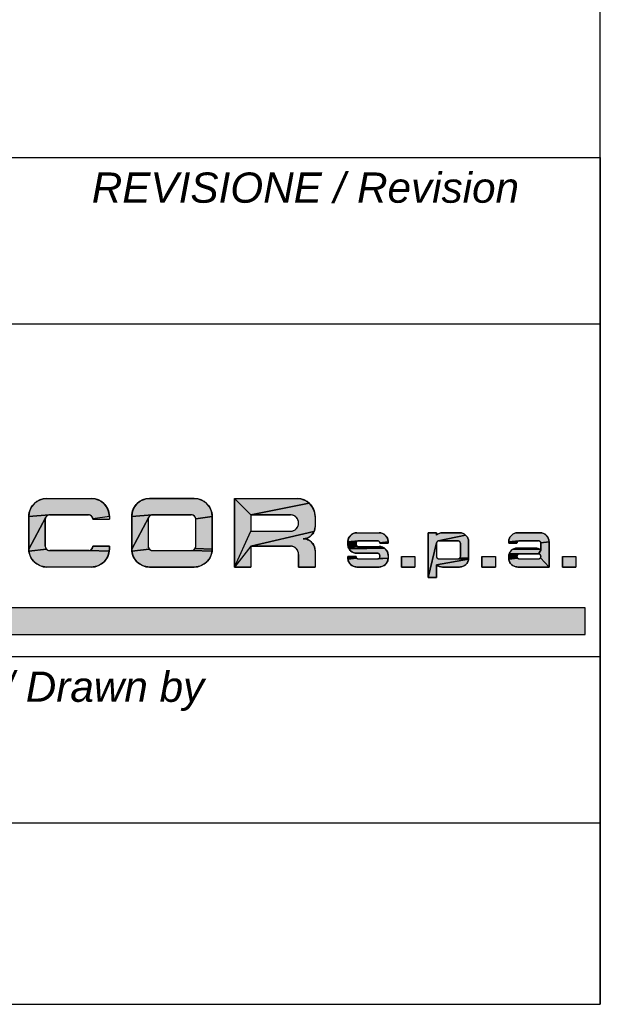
# Model space of a CAD drawing. Extents: x -1747 to 1181, y 8 to 1619.
# Tile 55 of 72: x 1143 to 1181, y 8 to 73. Entities that reach past the tile are written whole.
import ezdxf

# ---------------------------------------------------------------- set-up
doc = ezdxf.new("R2010")
doc.units = 0
doc.header["$LTSCALE"] = 65.395
doc.layers.get('0').update_dxf_attribs({"linetype": 'CONTINUOUS'})
doc.layers.add('7_ALL_NOTE', color=7, linetype='CONTINUOUS')
doc.styles.add('TEXTSTYLE_2', font='ariali.ttf')

# ---------------------------------------------------------------- blocks, each defined once
blk = doc.blocks.new('SICOR_LOGO_BL0', base_point=(1142.225, 40.445))
at = {"linetype": 'CONTINUOUS'}
for points in [[(1144.271, 41.441), (1144.395, 41.447), (1147.352, 41.447), (1147.475, 41.441), (1147.597, 41.421), (1147.717, 41.389), (1147.833, 41.345), (1147.943, 41.289), (1148.047, 41.221), (1148.143, 41.143), (1148.23, 41.056), (1148.308, 40.96), (1148.376, 40.856), (1148.432, 40.745), (1148.476, 40.63), (1148.508, 40.51), (1148.528, 40.388), (1148.534, 40.264), (1147.448, 40.098), (1147.444, 40.129), (1147.436, 40.159), (1147.425, 40.188), (1147.411, 40.215), (1147.394, 40.241), (1147.374, 40.265), (1147.352, 40.287), (1147.328, 40.306), (1147.302, 40.323), (1147.275, 40.337), (1147.246, 40.348), (1147.216, 40.356), (1147.185, 40.361), (1147.154, 40.363), (1144.592, 40.363), (1144.561, 40.361), (1143.212, 40.264), (1143.219, 40.388), (1143.238, 40.51), (1143.27, 40.63), (1143.314, 40.745), (1143.37, 40.856), (1143.438, 40.96), (1143.516, 41.056), (1143.603, 41.143), (1143.7, 41.221), (1143.803, 41.289), (1143.914, 41.345), (1144.029, 41.389), (1144.149, 41.421)], [(1151.072, 41.441), (1151.195, 41.447), (1154.152, 41.447), (1154.276, 41.441), (1154.398, 41.421), (1154.518, 41.389), (1154.633, 41.345), (1154.744, 41.289), (1154.847, 41.221), (1154.944, 41.143), (1155.031, 41.056), (1155.109, 40.96), (1155.176, 40.856), (1155.233, 40.745), (1155.277, 40.63), (1155.309, 40.51), (1155.328, 40.388), (1155.335, 40.264), (1154.249, 40.098), (1154.244, 40.129), (1154.236, 40.159), (1154.225, 40.188), (1154.211, 40.215), (1154.194, 40.241), (1154.175, 40.265), (1154.153, 40.287), (1154.129, 40.306), (1154.103, 40.323), (1154.075, 40.337), (1154.046, 40.348), (1154.017, 40.356), (1153.986, 40.361), (1153.955, 40.363), (1151.393, 40.363), (1151.362, 40.361), (1150.013, 40.264), (1150.019, 40.388), (1150.039, 40.51), (1150.071, 40.63), (1150.115, 40.745), (1150.171, 40.856), (1150.239, 40.96), (1150.316, 41.056), (1150.404, 41.143), (1150.5, 41.221), (1150.604, 41.289), (1150.714, 41.345), (1150.83, 41.389), (1150.949, 41.421)], [(1161.744, 41.143), (1157.897, 40.363), (1156.813, 41.447), (1160.953, 41.447), (1161.076, 41.441), (1161.199, 41.421), (1161.318, 41.389), (1161.434, 41.345), (1161.544, 41.289), (1161.648, 41.221)], [(1157.897, 40.363), (1161.744, 41.143), (1161.832, 41.056), (1161.91, 40.96), (1161.977, 40.856), (1162.033, 40.745), (1162.078, 40.63), (1162.11, 40.51), (1162.129, 40.388), (1162.136, 40.264), (1162.136, 39.574), (1162.131, 39.492), (1162.118, 39.411), (1162.097, 39.331), (1162.067, 39.254), (1157.897, 38.293), (1156.813, 36.913), (1157.897, 39.279), (1160.509, 39.279), (1160.566, 39.282), (1160.622, 39.291), (1160.677, 39.305), (1160.73, 39.326), (1160.78, 39.351), (1160.828, 39.382), (1160.872, 39.418), (1160.912, 39.458), (1160.948, 39.502), (1160.979, 39.55), (1161.005, 39.6), (1161.025, 39.653), (1161.04, 39.708), (1161.048, 39.764), (1161.051, 39.821), (1161.048, 39.878), (1161.04, 39.934), (1161.025, 39.988), (1161.005, 40.041), (1160.979, 40.092), (1160.948, 40.139), (1160.912, 40.184), (1160.872, 40.224), (1160.828, 40.259), (1160.78, 40.29), (1160.73, 40.316), (1160.677, 40.336), (1160.622, 40.351), (1160.566, 40.36), (1160.509, 40.363)], [(1144.372, 40.265), (1144.353, 40.241), (1144.336, 40.215), (1143.212, 38.096), (1143.212, 40.264), (1144.561, 40.361), (1144.53, 40.356), (1144.501, 40.348), (1144.472, 40.337), (1144.444, 40.323), (1144.418, 40.306), (1144.394, 40.287)], [(1144.353, 38.119), (1144.372, 38.095), (1143.219, 37.972), (1143.212, 38.096), (1144.336, 40.215), (1144.322, 40.188), (1144.311, 40.159), (1144.303, 40.129), (1144.298, 40.098), (1144.296, 40.067), (1144.296, 38.293), (1144.298, 38.262), (1144.303, 38.232), (1144.311, 38.202), (1144.322, 38.173), (1144.336, 38.145)], [(1151.173, 40.265), (1151.153, 40.241), (1151.136, 40.215), (1150.013, 38.096), (1150.013, 40.264), (1151.362, 40.361), (1151.331, 40.356), (1151.301, 40.348), (1151.272, 40.337), (1151.245, 40.323), (1151.219, 40.306), (1151.195, 40.287)], [(1151.153, 38.119), (1151.173, 38.095), (1150.019, 37.972), (1150.013, 38.096), (1151.136, 40.215), (1151.122, 40.188), (1151.111, 40.159), (1151.103, 40.129), (1151.098, 40.098), (1151.097, 40.067), (1151.097, 38.293), (1151.098, 38.262), (1151.103, 38.232), (1151.111, 38.202), (1151.122, 38.173), (1151.136, 38.145)], [(1154.249, 40.098), (1155.335, 40.264), (1155.335, 38.096), (1154.211, 38.145), (1154.225, 38.173), (1154.236, 38.202), (1154.244, 38.232), (1154.249, 38.262), (1154.251, 38.293), (1154.251, 40.067)], [(1157.897, 38.293), (1162.067, 39.254), (1162.03, 39.18), (1161.985, 39.111), (1161.933, 39.047), (1161.875, 38.989), (1161.811, 38.937), (1161.741, 38.892), (1161.668, 38.854), (1161.591, 38.825), (1161.347, 38.786), (1161.429, 38.782), (1161.511, 38.769), (1161.591, 38.747), (1161.668, 38.718), (1161.741, 38.68), (1161.811, 38.635), (1161.875, 38.583), (1161.933, 38.525), (1161.985, 38.461), (1162.03, 38.392), (1162.067, 38.318), (1162.097, 38.241), (1162.118, 38.161), (1162.131, 38.08), (1162.136, 37.998), (1162.136, 36.913), (1161.051, 36.913), (1161.051, 37.751), (1161.048, 37.808), (1161.04, 37.864), (1161.025, 37.919), (1161.005, 37.972), (1160.979, 38.022), (1160.948, 38.07), (1160.912, 38.114), (1160.872, 38.154), (1160.828, 38.19), (1160.78, 38.221), (1160.73, 38.246), (1160.677, 38.267), (1160.622, 38.281), (1160.566, 38.29), (1160.509, 38.293)], [(1164.836, 39.177), (1164.898, 39.18), (1166.377, 39.18), (1166.438, 39.177), (1166.5, 39.167), (1166.559, 39.151), (1166.617, 39.129), (1166.672, 39.101), (1166.724, 39.067), (1166.772, 39.028), (1166.816, 38.985), (1166.855, 38.936), (1166.889, 38.885), (1166.917, 38.829), (1166.939, 38.772), (1166.955, 38.712), (1166.965, 38.651), (1166.968, 38.589), (1166.425, 38.506), (1166.423, 38.521), (1166.419, 38.536), (1166.413, 38.55), (1166.406, 38.564), (1166.398, 38.577), (1166.388, 38.589), (1166.377, 38.6), (1166.365, 38.61), (1166.352, 38.618), (1166.338, 38.625), (1166.324, 38.631), (1166.309, 38.635), (1166.294, 38.637), (1166.278, 38.638), (1164.997, 38.638), (1164.981, 38.637), (1164.307, 38.589), (1164.31, 38.651), (1164.32, 38.712), (1164.336, 38.772), (1164.358, 38.829), (1164.386, 38.885), (1164.42, 38.936), (1164.459, 38.985), (1164.503, 39.028), (1164.551, 39.067), (1164.603, 39.101), (1164.658, 39.129), (1164.715, 39.151), (1164.775, 39.167)], [(1170.519, 39.179), (1170.562, 39.18), (1171.696, 39.18), (1171.758, 39.177), (1171.819, 39.167), (1171.879, 39.151), (1171.936, 39.129), (1171.992, 39.101), (1172.043, 39.067), (1172.092, 39.028), (1170.285, 38.635), (1170.27, 38.631), (1170.256, 38.625), (1170.242, 38.618), (1170.229, 38.61), (1170.217, 38.6), (1170.206, 38.589), (1170.196, 38.577), (1170.188, 38.564), (1170.181, 38.55), (1170.175, 38.536), (1170.171, 38.521), (1169.626, 36.223), (1169.626, 39.18), (1170.168, 39.18), (1170.168, 39.03), (1170.201, 39.057), (1170.236, 39.082), (1170.273, 39.105), (1170.312, 39.124), (1170.351, 39.141), (1170.392, 39.155), (1170.434, 39.166), (1170.476, 39.174)], [(1175.478, 39.177), (1175.54, 39.18), (1177.018, 39.18), (1177.08, 39.177), (1177.141, 39.167), (1177.201, 39.151), (1177.259, 39.129), (1177.314, 39.101), (1177.366, 39.067), (1177.414, 39.028), (1177.458, 38.985), (1177.497, 38.936), (1177.53, 38.885), (1177.558, 38.829), (1177.581, 38.772), (1177.597, 38.712), (1177.606, 38.651), (1177.609, 38.589), (1177.067, 38.506), (1177.064, 38.521), (1177.06, 38.536), (1177.055, 38.55), (1177.048, 38.564), (1177.039, 38.577), (1177.029, 38.589), (1177.018, 38.6), (1177.006, 38.61), (1176.993, 38.618), (1176.98, 38.625), (1176.965, 38.631), (1176.95, 38.635), (1176.935, 38.637), (1176.92, 38.638), (1175.638, 38.638), (1175.623, 38.637), (1174.948, 38.589), (1174.952, 38.651), (1174.961, 38.712), (1174.977, 38.772), (1174.999, 38.829), (1175.028, 38.885), (1175.061, 38.936), (1175.1, 38.985), (1175.144, 39.028), (1175.192, 39.067), (1175.244, 39.101), (1175.299, 39.129), (1175.357, 39.151), (1175.417, 39.167)], [(1164.887, 38.589), (1164.877, 38.577), (1164.307, 38.412), (1164.307, 38.589), (1164.981, 38.637), (1164.966, 38.635), (1164.951, 38.631), (1164.937, 38.625), (1164.923, 38.618), (1164.91, 38.61), (1164.898, 38.6)], [(1164.849, 38.421), (1164.85, 38.406), (1164.31, 38.35), (1164.307, 38.412), (1164.877, 38.577), (1164.869, 38.564), (1164.862, 38.55), (1164.856, 38.536), (1164.852, 38.521), (1164.85, 38.506), (1164.849, 38.49)], [(1171.597, 37.455), (1171.613, 37.456), (1172.284, 37.443), (1170.168, 37.064), (1170.168, 36.223), (1169.626, 36.223), (1170.171, 38.521), (1170.169, 38.506), (1170.168, 38.49), (1170.168, 37.603), (1170.169, 37.588), (1170.171, 37.573), (1170.175, 37.558), (1170.181, 37.543), (1170.188, 37.529), (1170.196, 37.516), (1170.206, 37.504), (1170.217, 37.493), (1170.229, 37.484), (1170.242, 37.475), (1170.256, 37.468), (1170.27, 37.463), (1170.285, 37.459), (1170.301, 37.456), (1170.316, 37.455)], [(1170.316, 38.638), (1170.301, 38.637), (1170.285, 38.635), (1172.092, 39.028), (1172.135, 38.985), (1172.174, 38.936), (1172.208, 38.885), (1172.236, 38.829), (1172.258, 38.772), (1172.274, 38.712), (1172.284, 38.651), (1172.287, 38.589), (1172.287, 38.49), (1172.287, 37.505), (1171.725, 37.529), (1171.732, 37.543), (1171.738, 37.558), (1171.742, 37.573), (1171.744, 37.588), (1171.745, 37.603), (1171.745, 38.49), (1171.744, 38.506), (1171.742, 38.521), (1171.738, 38.536), (1171.732, 38.55), (1171.725, 38.564), (1171.717, 38.577), (1171.707, 38.589), (1171.696, 38.6), (1171.684, 38.61), (1171.671, 38.618), (1171.657, 38.625), (1171.643, 38.631), (1171.628, 38.635), (1171.613, 38.637), (1171.597, 38.638)], [(1175.528, 38.589), (1175.519, 38.577), (1174.948, 38.49), (1174.948, 38.589), (1175.623, 38.637), (1175.608, 38.635), (1175.593, 38.631), (1175.578, 38.625), (1175.564, 38.618), (1175.551, 38.61), (1175.539, 38.6)], [(1175.491, 38.506), (1175.49, 38.49), (1174.948, 38.49), (1175.519, 38.577), (1175.51, 38.564), (1175.503, 38.55), (1175.498, 38.536), (1175.494, 38.521)], [(1177.067, 38.506), (1177.609, 38.589), (1177.609, 38.49), (1177.609, 36.913), (1177.048, 37.529), (1177.055, 37.543), (1177.06, 37.558), (1177.064, 37.573), (1177.067, 37.588), (1177.067, 37.628), (1177.067, 37.643), (1177.064, 37.659), (1177.06, 37.674), (1177.055, 37.688), (1177.048, 37.702), (1177.039, 37.715), (1177.029, 37.727), (1177.018, 37.738), (1177.006, 37.748), (1176.993, 37.756), (1176.98, 37.763), (1176.965, 37.769), (1176.95, 37.773), (1176.935, 37.775), (1176.92, 37.776), (1177.067, 38.019), (1177.067, 38.49)], [(1147.154, 37.998), (1147.185, 37.999), (1148.528, 37.972), (1148.508, 37.85), (1148.476, 37.731), (1148.432, 37.615), (1148.376, 37.505), (1148.308, 37.401), (1148.23, 37.305), (1148.143, 37.217), (1148.047, 37.139), (1147.943, 37.072), (1147.833, 37.016), (1147.717, 36.971), (1147.597, 36.939), (1147.475, 36.92), (1147.352, 36.913), (1144.395, 36.913), (1144.271, 36.92), (1144.149, 36.939), (1144.029, 36.971), (1143.914, 37.016), (1143.803, 37.072), (1143.7, 37.139), (1143.603, 37.217), (1143.516, 37.305), (1143.438, 37.401), (1143.37, 37.505), (1143.314, 37.615), (1143.27, 37.731), (1143.238, 37.85), (1143.219, 37.972), (1144.372, 38.095), (1144.394, 38.073), (1144.418, 38.054), (1144.444, 38.037), (1144.472, 38.023), (1144.501, 38.012), (1144.53, 38.004), (1144.561, 37.999), (1144.592, 37.998)], [(1147.448, 38.262), (1147.45, 38.293), (1148.534, 38.293), (1148.534, 38.096), (1148.528, 37.972), (1147.185, 37.999), (1147.216, 38.004), (1147.246, 38.012), (1147.275, 38.023), (1147.302, 38.037), (1147.328, 38.054), (1147.352, 38.073), (1147.374, 38.095), (1147.394, 38.119), (1147.411, 38.145), (1147.425, 38.173), (1147.436, 38.202), (1147.444, 38.232)], [(1153.955, 37.998), (1153.986, 37.999), (1155.328, 37.972), (1155.309, 37.85), (1155.277, 37.731), (1155.233, 37.615), (1155.176, 37.505), (1155.109, 37.401), (1155.031, 37.305), (1154.944, 37.217), (1154.847, 37.139), (1154.744, 37.072), (1154.633, 37.016), (1154.518, 36.971), (1154.398, 36.939), (1154.276, 36.92), (1154.152, 36.913), (1151.195, 36.913), (1151.072, 36.92), (1150.949, 36.939), (1150.83, 36.971), (1150.714, 37.016), (1150.604, 37.072), (1150.5, 37.139), (1150.404, 37.217), (1150.316, 37.305), (1150.239, 37.401), (1150.171, 37.505), (1150.115, 37.615), (1150.071, 37.731), (1150.039, 37.85), (1150.019, 37.972), (1151.173, 38.095), (1151.195, 38.073), (1151.219, 38.054), (1151.245, 38.037), (1151.272, 38.023), (1151.301, 38.012), (1151.331, 38.004), (1151.362, 37.999), (1151.393, 37.998)], [(1154.194, 38.119), (1154.211, 38.145), (1155.335, 38.096), (1155.328, 37.972), (1153.986, 37.999), (1154.017, 38.004), (1154.046, 38.012), (1154.075, 38.023), (1154.103, 38.037), (1154.129, 38.054), (1154.153, 38.073), (1154.175, 38.095)], [(1164.862, 38.361), (1164.869, 38.347), (1164.32, 38.289), (1164.31, 38.35), (1164.85, 38.406), (1164.852, 38.39), (1164.856, 38.376)], [(1164.923, 38.293), (1164.937, 38.286), (1164.336, 38.229), (1164.32, 38.289), (1164.869, 38.347), (1164.877, 38.334), (1164.887, 38.322), (1164.898, 38.311), (1164.91, 38.302)], [(1166.559, 38.244), (1166.617, 38.222), (1164.358, 38.171), (1164.336, 38.229), (1164.937, 38.286), (1164.951, 38.281), (1164.966, 38.277), (1164.981, 38.274), (1164.997, 38.273), (1166.377, 38.273), (1166.438, 38.27), (1166.5, 38.26)], [(1166.672, 38.194), (1166.724, 38.16), (1164.386, 38.116), (1164.358, 38.171), (1166.617, 38.222)], [(1166.772, 38.121), (1166.816, 38.078), (1166.855, 38.03), (1166.889, 37.978), (1166.917, 37.923), (1166.939, 37.865), (1166.955, 37.805), (1166.965, 37.744), (1166.968, 37.682), (1166.968, 37.505), (1166.352, 37.475), (1166.365, 37.484), (1166.377, 37.493), (1166.388, 37.504), (1166.398, 37.516), (1166.406, 37.529), (1166.413, 37.543), (1166.419, 37.558), (1166.423, 37.573), (1166.425, 37.588), (1166.426, 37.603), (1166.426, 37.672), (1166.425, 37.688), (1166.423, 37.703), (1166.419, 37.718), (1166.413, 37.732), (1166.406, 37.746), (1166.398, 37.759), (1166.388, 37.771), (1166.377, 37.782), (1166.365, 37.792), (1166.352, 37.8), (1166.338, 37.807), (1166.324, 37.813), (1166.309, 37.817), (1166.294, 37.819), (1166.278, 37.82), (1164.898, 37.82), (1164.836, 37.823), (1164.775, 37.833), (1164.715, 37.849), (1164.658, 37.871), (1164.603, 37.899), (1164.551, 37.933), (1164.503, 37.972), (1164.459, 38.016), (1164.42, 38.064), (1164.386, 38.116), (1166.724, 38.16)], [(1175.548, 37.731), (1175.535, 37.719), (1174.951, 37.667), (1174.961, 37.725), (1174.976, 37.782), (1175.645, 37.775), (1175.627, 37.772), (1175.61, 37.767), (1175.593, 37.761), (1175.577, 37.753), (1175.562, 37.743)], [(1176.999, 38.072), (1177.034, 38.047), (1177.067, 38.019), (1176.92, 37.776), (1175.663, 37.776), (1174.976, 37.782), (1174.997, 37.837), (1175.024, 37.889), (1175.056, 37.938), (1175.093, 37.984), (1175.134, 38.026), (1175.18, 38.063), (1176.962, 38.095)], [(1176.843, 38.145), (1176.884, 38.131), (1176.924, 38.114), (1176.962, 38.095), (1175.18, 38.063), (1175.229, 38.095), (1175.282, 38.121), (1175.337, 38.142), (1176.802, 38.156)], [(1176.716, 38.168), (1176.759, 38.164), (1176.802, 38.156), (1175.337, 38.142), (1175.393, 38.158), (1175.451, 38.167), (1175.51, 38.17), (1176.673, 38.17)], [(1164.877, 37.516), (1164.887, 37.504), (1164.31, 37.443), (1164.307, 37.505), (1164.307, 37.603), (1164.849, 37.603), (1164.85, 37.588), (1164.852, 37.573), (1164.856, 37.558), (1164.862, 37.543), (1164.869, 37.529)], [(1166.278, 37.455), (1166.294, 37.456), (1166.968, 37.505), (1166.965, 37.443), (1166.955, 37.382), (1166.939, 37.322), (1166.917, 37.264), (1166.889, 37.209), (1166.855, 37.157), (1166.816, 37.109), (1166.772, 37.065), (1166.724, 37.026), (1166.672, 36.993), (1166.617, 36.964), (1166.559, 36.942), (1166.5, 36.926), (1166.438, 36.917), (1166.377, 36.913), (1164.898, 36.913), (1164.836, 36.917), (1164.775, 36.926), (1164.715, 36.942), (1164.658, 36.964), (1164.603, 36.993), (1164.551, 37.026), (1164.503, 37.065), (1164.459, 37.109), (1164.42, 37.157), (1164.386, 37.209), (1164.358, 37.264), (1164.336, 37.322), (1164.32, 37.382), (1164.31, 37.443), (1164.887, 37.504), (1164.898, 37.493), (1164.91, 37.484), (1164.923, 37.475), (1164.937, 37.468), (1164.951, 37.463), (1164.966, 37.459), (1164.981, 37.456), (1164.997, 37.455)], [(1166.352, 37.475), (1166.968, 37.505), (1166.294, 37.456), (1166.309, 37.459), (1166.324, 37.463), (1166.338, 37.468)], [(1170.168, 37.064), (1172.284, 37.443), (1172.274, 37.382), (1172.258, 37.322), (1172.236, 37.264), (1172.208, 37.209), (1172.174, 37.157), (1172.135, 37.109), (1172.092, 37.065), (1172.043, 37.026), (1171.992, 36.993), (1171.936, 36.964), (1171.879, 36.942), (1171.819, 36.926), (1171.758, 36.917), (1171.696, 36.913), (1170.562, 36.913), (1170.519, 36.915), (1170.476, 36.92), (1170.434, 36.927), (1170.392, 36.938), (1170.351, 36.952), (1170.312, 36.969), (1170.273, 36.989), (1170.236, 37.011), (1170.201, 37.036)], [(1171.717, 37.516), (1171.725, 37.529), (1172.287, 37.505), (1172.284, 37.443), (1171.613, 37.456), (1171.628, 37.459), (1171.643, 37.463), (1171.657, 37.468), (1171.671, 37.475), (1171.684, 37.484), (1171.696, 37.493), (1171.707, 37.504)], [(1175.505, 37.673), (1175.499, 37.657), (1174.948, 37.603), (1174.951, 37.667), (1175.535, 37.719), (1175.523, 37.705), (1175.514, 37.69)], [(1175.491, 37.621), (1175.49, 37.603), (1174.948, 37.505), (1174.948, 37.603), (1175.499, 37.657), (1175.494, 37.639)], [(1175.519, 37.516), (1175.528, 37.504), (1174.952, 37.443), (1174.948, 37.505), (1175.49, 37.603), (1175.491, 37.588), (1175.494, 37.573), (1175.498, 37.558), (1175.503, 37.543), (1175.51, 37.529)], [(1176.92, 37.455), (1176.935, 37.456), (1176.95, 37.459), (1176.965, 37.463), (1176.98, 37.468), (1176.993, 37.475), (1177.006, 37.484), (1177.018, 37.493), (1177.029, 37.504), (1177.039, 37.516), (1177.048, 37.529), (1177.609, 36.913), (1175.54, 36.913), (1175.478, 36.917), (1175.417, 36.926), (1175.357, 36.942), (1175.299, 36.964), (1175.244, 36.993), (1175.192, 37.026), (1175.144, 37.065), (1175.1, 37.109), (1175.061, 37.157), (1175.028, 37.209), (1174.999, 37.264), (1174.977, 37.322), (1174.961, 37.382), (1174.952, 37.443), (1175.528, 37.504), (1175.539, 37.493), (1175.551, 37.484), (1175.564, 37.475), (1175.578, 37.468), (1175.593, 37.463), (1175.608, 37.459), (1175.623, 37.456), (1175.638, 37.455)]]:
    blk.add_hatch(color=1, dxfattribs=at).paths.add_polyline_path(points)
at = {"color": 1, "linetype": 'CONTINUOUS'}
for p, q in [((1144.395, 41.447), (1147.352, 41.447)), ((1154.152, 41.447), (1151.195, 41.447)), ((1156.813, 41.447), (1156.813, 36.913)), ((1156.813, 41.447), (1160.953, 41.447)), ((1156.813, 36.913), (1156.813, 41.447)), ((1156.813, 41.447), (1160.953, 41.447)), ((1143.212, 40.264), (1143.212, 38.096)), ((1144.296, 38.293), (1144.296, 40.067)), ((1144.592, 40.363), (1147.154, 40.363)), ((1147.45, 40.067), (1148.536, 40.067)), ((1148.534, 40.264), (1148.536, 40.067)), ((1150.013, 40.264), (1150.013, 38.096)), ((1150.013, 40.264), (1150.013, 38.096)), ((1151.097, 40.067), (1151.097, 38.293)), ((1151.097, 40.067), (1151.097, 38.293)), ((1151.393, 40.363), (1153.955, 40.363)), ((1154.251, 38.293), (1154.251, 40.067)), ((1154.251, 38.293), (1154.251, 40.067)), ((1155.335, 38.096), (1155.335, 40.264)), ((1155.335, 38.096), (1155.335, 40.264)), ((1156.813, 40.264), (1156.813, 39.18)), ((1156.813, 40.264), (1156.813, 39.18)), ((1157.897, 40.363), (1160.509, 40.363)), ((1157.897, 40.363), (1157.897, 39.279)), ((1160.509, 40.363), (1157.897, 40.363)), ((1157.897, 40.363), (1157.897, 39.279)), ((1157.897, 40.067), (1157.897, 40.018)), ((1162.136, 40.264), (1162.136, 39.574)), ((1162.136, 40.264), (1162.136, 40.067)), ((1162.136, 40.264), (1162.136, 39.574)), ((1157.897, 39.279), (1160.509, 39.279)), ((1157.897, 39.279), (1160.509, 39.279)), ((1164.898, 39.18), (1166.377, 39.18)), ((1164.898, 39.18), (1166.377, 39.18)), ((1170.168, 39.18), (1169.626, 39.18)), ((1169.626, 39.18), (1169.626, 36.223)), ((1169.626, 39.18), (1169.626, 36.223)), ((1170.168, 39.18), (1169.626, 39.18)), ((1170.168, 39.18), (1170.168, 39.03)), ((1170.168, 39.03), (1170.168, 39.18)), ((1170.562, 39.18), (1171.696, 39.18)), ((1171.696, 39.18), (1170.562, 39.18)), ((1175.54, 39.18), (1177.018, 39.18)), ((1177.018, 39.18), (1175.54, 39.18)), ((1164.307, 38.589), (1164.307, 38.412)), ((1164.307, 38.412), (1164.307, 38.589)), ((1164.849, 38.49), (1164.849, 38.421)), ((1164.849, 38.49), (1164.849, 38.421)), ((1164.997, 38.638), (1166.278, 38.638)), ((1166.278, 38.638), (1164.997, 38.638)), ((1166.426, 38.49), (1166.968, 38.49)), ((1166.968, 38.49), (1166.426, 38.49)), ((1166.968, 38.589), (1166.968, 38.49)), ((1166.968, 38.589), (1166.968, 38.49)), ((1169.626, 38.589), (1169.626, 38.367)), ((1170.168, 38.49), (1170.168, 37.603)), ((1170.168, 38.49), (1170.168, 38.466)), ((1170.168, 38.49), (1170.168, 37.603)), ((1170.316, 38.638), (1171.597, 38.638)), ((1171.597, 38.638), (1170.316, 38.638)), ((1171.745, 38.49), (1171.745, 37.628)), ((1171.745, 37.628), (1171.745, 38.49)), ((1172.287, 38.589), (1172.287, 38.49)), ((1172.287, 38.49), (1172.287, 38.589)), ((1172.287, 38.49), (1172.287, 37.505)), ((1172.287, 37.505), (1172.287, 38.49)), ((1174.948, 38.589), (1174.948, 38.49)), ((1174.948, 38.589), (1174.948, 38.49)), ((1175.49, 38.49), (1174.948, 38.49)), ((1174.948, 38.49), (1175.49, 38.49)), ((1175.638, 38.638), (1176.92, 38.638)), ((1175.638, 38.638), (1176.92, 38.638)), ((1177.067, 38.49), (1177.067, 38.019)), ((1177.067, 38.49), (1177.067, 38.019)), ((1177.609, 38.589), (1177.609, 38.49)), ((1177.609, 38.49), (1177.609, 38.589)), ((1177.609, 38.49), (1177.609, 36.913)), ((1177.609, 36.913), (1177.609, 38.49)), ((1147.154, 37.998), (1144.592, 37.998)), ((1148.534, 38.293), (1147.45, 38.293)), ((1148.534, 38.096), (1148.534, 38.293)), ((1151.393, 37.998), (1153.955, 37.998)), ((1151.393, 37.998), (1153.955, 37.998)), ((1157.897, 38.293), (1157.897, 36.913)), ((1157.897, 38.293), (1160.509, 38.293)), ((1160.509, 38.293), (1157.897, 38.293)), ((1157.897, 38.293), (1157.897, 36.913)), ((1162.136, 37.998), (1162.136, 36.913)), ((1162.136, 37.998), (1162.136, 36.913)), ((1164.898, 37.82), (1166.278, 37.82)), ((1166.278, 37.82), (1164.898, 37.82)), ((1164.997, 38.273), (1166.377, 38.273)), ((1164.997, 38.273), (1166.377, 38.273)), ((1175.51, 38.17), (1176.673, 38.17)), ((1176.673, 38.17), (1175.51, 38.17)), ((1175.663, 37.776), (1176.92, 37.776)), ((1176.92, 37.776), (1175.663, 37.776)), ((1161.051, 37.751), (1161.051, 36.913)), ((1161.051, 36.913), (1161.051, 37.751)), ((1164.849, 37.603), (1164.307, 37.603)), ((1164.307, 37.505), (1164.307, 37.603)), ((1164.307, 37.505), (1164.307, 37.603)), ((1164.307, 37.603), (1164.849, 37.603)), ((1164.997, 37.455), (1166.278, 37.455)), ((1164.997, 37.455), (1166.278, 37.455)), ((1166.426, 37.672), (1166.426, 37.603)), ((1166.426, 37.603), (1166.426, 37.672)), ((1166.968, 37.682), (1166.968, 37.505)), ((1166.968, 37.682), (1166.968, 37.505)), ((1167.852, 37.603), (1168.739, 37.603)), ((1167.852, 37.603), (1167.852, 36.913)), ((1167.852, 36.913), (1167.852, 37.603)), ((1167.852, 37.603), (1168.739, 37.603)), ((1168.739, 37.603), (1168.739, 36.913)), ((1168.739, 37.603), (1168.739, 36.913)), ((1169.626, 37.603), (1169.626, 37.505)), ((1170.316, 37.455), (1171.597, 37.455)), ((1170.316, 37.455), (1171.597, 37.455)), ((1171.745, 37.628), (1171.745, 37.603)), ((1171.745, 37.603), (1171.745, 37.628)), ((1173.174, 37.603), (1174.061, 37.603)), ((1173.174, 37.603), (1173.174, 36.913)), ((1173.174, 36.913), (1173.174, 37.603)), ((1173.174, 37.603), (1174.061, 37.603)), ((1174.061, 37.603), (1174.061, 36.913)), ((1174.061, 37.603), (1174.061, 36.913)), ((1174.948, 37.603), (1174.948, 37.608)), ((1174.948, 37.608), (1174.948, 37.603)), ((1174.948, 37.603), (1174.948, 37.505)), ((1174.948, 37.603), (1174.948, 37.505)), ((1175.638, 37.455), (1176.92, 37.455)), ((1175.638, 37.455), (1176.92, 37.455)), ((1177.067, 37.628), (1177.067, 37.603)), ((1177.067, 37.603), (1177.067, 37.628)), ((1177.609, 37.726), (1177.609, 37.505)), ((1178.497, 37.603), (1179.384, 37.603)), ((1178.497, 37.603), (1178.497, 36.913)), ((1178.497, 36.913), (1178.497, 37.603)), ((1178.497, 37.603), (1179.384, 37.603)), ((1179.384, 37.603), (1179.384, 36.913)), ((1179.384, 37.603), (1179.384, 36.913)), ((1147.352, 36.913), (1144.395, 36.913)), ((1151.195, 36.913), (1154.152, 36.913)), ((1151.195, 36.913), (1154.152, 36.913)), ((1156.813, 36.913), (1157.897, 36.913)), ((1157.897, 36.913), (1156.813, 36.913)), ((1161.051, 36.913), (1162.136, 36.913)), ((1162.136, 36.913), (1161.051, 36.913)), ((1164.898, 36.913), (1166.377, 36.913)), ((1166.377, 36.913), (1164.898, 36.913)), ((1167.852, 36.913), (1168.739, 36.913)), ((1168.739, 36.913), (1167.852, 36.913)), ((1170.168, 37.064), (1170.168, 36.223)), ((1170.168, 36.223), (1170.168, 37.064)), ((1170.562, 36.913), (1171.696, 36.913)), ((1170.562, 36.913), (1171.696, 36.913)), ((1173.174, 36.913), (1174.061, 36.913)), ((1174.061, 36.913), (1173.174, 36.913)), ((1175.54, 36.913), (1177.609, 36.913)), ((1175.54, 36.913), (1177.609, 36.913)), ((1178.497, 36.913), (1179.384, 36.913)), ((1179.384, 36.913), (1178.497, 36.913)), ((1170.168, 36.223), (1169.626, 36.223)), ((1169.626, 36.223), (1170.168, 36.223)), ((1180.003, 34.226), (1126.364, 34.226)), ((1180.003, 34.226), (1126.364, 34.226)), ((1180.003, 34.226), (1126.364, 34.226)), ((1180.003, 32.448), (1180.003, 34.226)), ((1180.003, 32.448), (1180.003, 34.226)), ((1180.003, 32.448), (1180.003, 34.226)), ((1109.78, 32.448), (1180.003, 32.448)), ((1109.78, 32.448), (1180.003, 32.448)), ((1109.78, 32.448), (1180.003, 32.448))]:
    blk.add_line(p, q, dxfattribs=at)
for points in [[(1144.271, 41.441), (1144.395, 41.447), (1147.352, 41.447), (1147.475, 41.441), (1147.597, 41.421), (1147.717, 41.389), (1147.833, 41.345), (1147.943, 41.289), (1148.047, 41.221), (1148.143, 41.143), (1148.23, 41.056), (1148.308, 40.96), (1148.376, 40.856), (1148.432, 40.745), (1148.476, 40.63), (1148.508, 40.51), (1148.528, 40.388), (1148.534, 40.264), (1147.448, 40.098), (1147.444, 40.129), (1147.436, 40.159), (1147.425, 40.188), (1147.411, 40.215), (1147.394, 40.241), (1147.374, 40.265), (1147.352, 40.287), (1147.328, 40.306), (1147.302, 40.323), (1147.275, 40.337), (1147.246, 40.348), (1147.216, 40.356), (1147.185, 40.361), (1147.154, 40.363), (1144.592, 40.363), (1144.561, 40.361), (1143.212, 40.264), (1143.219, 40.388), (1143.238, 40.51), (1143.27, 40.63), (1143.314, 40.745), (1143.37, 40.856), (1143.438, 40.96), (1143.516, 41.056), (1143.603, 41.143), (1143.7, 41.221), (1143.803, 41.289), (1143.914, 41.345), (1144.029, 41.389), (1144.149, 41.421), (1144.271, 41.441)], [(1151.072, 41.441), (1151.195, 41.447), (1154.152, 41.447), (1154.276, 41.441), (1154.398, 41.421), (1154.518, 41.389), (1154.633, 41.345), (1154.744, 41.289), (1154.847, 41.221), (1154.944, 41.143), (1155.031, 41.056), (1155.109, 40.96), (1155.176, 40.856), (1155.233, 40.745), (1155.277, 40.63), (1155.309, 40.51), (1155.328, 40.388), (1155.335, 40.264), (1154.249, 40.098), (1154.244, 40.129), (1154.236, 40.159), (1154.225, 40.188), (1154.211, 40.215), (1154.194, 40.241), (1154.175, 40.265), (1154.153, 40.287), (1154.129, 40.306), (1154.103, 40.323), (1154.075, 40.337), (1154.046, 40.348), (1154.017, 40.356), (1153.986, 40.361), (1153.955, 40.363), (1151.393, 40.363), (1151.362, 40.361), (1150.013, 40.264), (1150.019, 40.388), (1150.039, 40.51), (1150.071, 40.63), (1150.115, 40.745), (1150.171, 40.856), (1150.239, 40.96), (1150.316, 41.056), (1150.404, 41.143), (1150.5, 41.221), (1150.604, 41.289), (1150.714, 41.345), (1150.83, 41.389), (1150.949, 41.421), (1151.072, 41.441)], [(1161.744, 41.143), (1157.897, 40.363), (1156.813, 41.447), (1160.953, 41.447), (1161.076, 41.441), (1161.199, 41.421), (1161.318, 41.389), (1161.434, 41.345), (1161.544, 41.289), (1161.648, 41.221), (1161.744, 41.143)], [(1157.897, 40.363), (1161.744, 41.143), (1161.832, 41.056), (1161.91, 40.96), (1161.977, 40.856), (1162.033, 40.745), (1162.078, 40.63), (1162.11, 40.51), (1162.129, 40.388), (1162.136, 40.264), (1162.136, 39.574), (1162.131, 39.492), (1162.118, 39.411), (1162.097, 39.331), (1162.067, 39.254), (1157.897, 38.293), (1156.813, 36.913), (1157.897, 39.279), (1160.509, 39.279), (1160.566, 39.282), (1160.622, 39.291), (1160.677, 39.305), (1160.73, 39.326), (1160.78, 39.351), (1160.828, 39.382), (1160.872, 39.418), (1160.912, 39.458), (1160.948, 39.502), (1160.979, 39.55), (1161.005, 39.6), (1161.025, 39.653), (1161.04, 39.708), (1161.048, 39.764), (1161.051, 39.821), (1161.048, 39.878), (1161.04, 39.934), (1161.025, 39.988), (1161.005, 40.041), (1160.979, 40.092), (1160.948, 40.139), (1160.912, 40.184), (1160.872, 40.224), (1160.828, 40.259), (1160.78, 40.29), (1160.73, 40.316), (1160.677, 40.336), (1160.622, 40.351), (1160.566, 40.36), (1160.509, 40.363), (1157.897, 40.363)], [(1144.372, 40.265), (1144.353, 40.241), (1144.336, 40.215), (1143.212, 38.096), (1143.212, 40.264), (1144.561, 40.361), (1144.53, 40.356), (1144.501, 40.348), (1144.472, 40.337), (1144.444, 40.323), (1144.418, 40.306), (1144.394, 40.287), (1144.372, 40.265)], [(1144.353, 38.119), (1144.372, 38.095), (1143.219, 37.972), (1143.212, 38.096), (1144.336, 40.215), (1144.322, 40.188), (1144.311, 40.159), (1144.303, 40.129), (1144.298, 40.098), (1144.296, 40.067), (1144.296, 38.293), (1144.298, 38.262), (1144.303, 38.232), (1144.311, 38.202), (1144.322, 38.173), (1144.336, 38.145), (1144.353, 38.119)], [(1151.173, 40.265), (1151.153, 40.241), (1151.136, 40.215), (1150.013, 38.096), (1150.013, 40.264), (1151.362, 40.361), (1151.331, 40.356), (1151.301, 40.348), (1151.272, 40.337), (1151.245, 40.323), (1151.219, 40.306), (1151.195, 40.287), (1151.173, 40.265)], [(1151.153, 38.119), (1151.173, 38.095), (1150.019, 37.972), (1150.013, 38.096), (1151.136, 40.215), (1151.122, 40.188), (1151.111, 40.159), (1151.103, 40.129), (1151.098, 40.098), (1151.097, 40.067), (1151.097, 38.293), (1151.098, 38.262), (1151.103, 38.232), (1151.111, 38.202), (1151.122, 38.173), (1151.136, 38.145), (1151.153, 38.119)], [(1154.249, 40.098), (1155.335, 40.264), (1155.335, 38.096), (1154.211, 38.145), (1154.225, 38.173), (1154.236, 38.202), (1154.244, 38.232), (1154.249, 38.262), (1154.251, 38.293), (1154.251, 40.067), (1154.249, 40.098)], [(1157.897, 38.293), (1162.067, 39.254), (1162.03, 39.18), (1161.985, 39.111), (1161.933, 39.047), (1161.875, 38.989), (1161.811, 38.937), (1161.741, 38.892), (1161.668, 38.854), (1161.591, 38.825), (1161.347, 38.786), (1161.429, 38.782), (1161.511, 38.769), (1161.591, 38.747), (1161.668, 38.718), (1161.741, 38.68), (1161.811, 38.635), (1161.875, 38.583), (1161.933, 38.525), (1161.985, 38.461), (1162.03, 38.392), (1162.067, 38.318), (1162.097, 38.241), (1162.118, 38.161), (1162.131, 38.08), (1162.136, 37.998), (1162.136, 36.913), (1161.051, 36.913), (1161.051, 37.751), (1161.048, 37.808), (1161.04, 37.864), (1161.025, 37.919), (1161.005, 37.972), (1160.979, 38.022), (1160.948, 38.07), (1160.912, 38.114), (1160.872, 38.154), (1160.828, 38.19), (1160.78, 38.221), (1160.73, 38.246), (1160.677, 38.267), (1160.622, 38.281), (1160.566, 38.29), (1160.509, 38.293), (1157.897, 38.293)], [(1164.836, 39.177), (1164.898, 39.18), (1166.377, 39.18), (1166.438, 39.177), (1166.5, 39.167), (1166.559, 39.151), (1166.617, 39.129), (1166.672, 39.101), (1166.724, 39.067), (1166.772, 39.028), (1166.816, 38.985), (1166.855, 38.936), (1166.889, 38.885), (1166.917, 38.829), (1166.939, 38.772), (1166.955, 38.712), (1166.965, 38.651), (1166.968, 38.589), (1166.425, 38.506), (1166.423, 38.521), (1166.419, 38.536), (1166.413, 38.55), (1166.406, 38.564), (1166.398, 38.577), (1166.388, 38.589), (1166.377, 38.6), (1166.365, 38.61), (1166.352, 38.618), (1166.338, 38.625), (1166.324, 38.631), (1166.309, 38.635), (1166.294, 38.637), (1166.278, 38.638), (1164.997, 38.638), (1164.981, 38.637), (1164.307, 38.589), (1164.31, 38.651), (1164.32, 38.712), (1164.336, 38.772), (1164.358, 38.829), (1164.386, 38.885), (1164.42, 38.936), (1164.459, 38.985), (1164.503, 39.028), (1164.551, 39.067), (1164.603, 39.101), (1164.658, 39.129), (1164.715, 39.151), (1164.775, 39.167), (1164.836, 39.177)], [(1170.519, 39.179), (1170.562, 39.18), (1171.696, 39.18), (1171.758, 39.177), (1171.819, 39.167), (1171.879, 39.151), (1171.936, 39.129), (1171.992, 39.101), (1172.043, 39.067), (1172.092, 39.028), (1170.285, 38.635), (1170.27, 38.631), (1170.256, 38.625), (1170.242, 38.618), (1170.229, 38.61), (1170.217, 38.6), (1170.206, 38.589), (1170.196, 38.577), (1170.188, 38.564), (1170.181, 38.55), (1170.175, 38.536), (1170.171, 38.521), (1169.626, 36.223), (1169.626, 39.18), (1170.168, 39.18), (1170.168, 39.03), (1170.201, 39.057), (1170.236, 39.082), (1170.273, 39.105), (1170.312, 39.124), (1170.351, 39.141), (1170.392, 39.155), (1170.434, 39.166), (1170.476, 39.174), (1170.519, 39.179)], [(1175.478, 39.177), (1175.54, 39.18), (1177.018, 39.18), (1177.08, 39.177), (1177.141, 39.167), (1177.201, 39.151), (1177.259, 39.129), (1177.314, 39.101), (1177.366, 39.067), (1177.414, 39.028), (1177.458, 38.985), (1177.497, 38.936), (1177.53, 38.885), (1177.558, 38.829), (1177.581, 38.772), (1177.597, 38.712), (1177.606, 38.651), (1177.609, 38.589), (1177.067, 38.506), (1177.064, 38.521), (1177.06, 38.536), (1177.055, 38.55), (1177.048, 38.564), (1177.039, 38.577), (1177.029, 38.589), (1177.018, 38.6), (1177.006, 38.61), (1176.993, 38.618), (1176.98, 38.625), (1176.965, 38.631), (1176.95, 38.635), (1176.935, 38.637), (1176.92, 38.638), (1175.638, 38.638), (1175.623, 38.637), (1174.948, 38.589), (1174.952, 38.651), (1174.961, 38.712), (1174.977, 38.772), (1174.999, 38.829), (1175.028, 38.885), (1175.061, 38.936), (1175.1, 38.985), (1175.144, 39.028), (1175.192, 39.067), (1175.244, 39.101), (1175.299, 39.129), (1175.357, 39.151), (1175.417, 39.167), (1175.478, 39.177)], [(1164.887, 38.589), (1164.877, 38.577), (1164.307, 38.412), (1164.307, 38.589), (1164.981, 38.637), (1164.966, 38.635), (1164.951, 38.631), (1164.937, 38.625), (1164.923, 38.618), (1164.91, 38.61), (1164.898, 38.6), (1164.887, 38.589)], [(1164.849, 38.421), (1164.85, 38.406), (1164.31, 38.35), (1164.307, 38.412), (1164.877, 38.577), (1164.869, 38.564), (1164.862, 38.55), (1164.856, 38.536), (1164.852, 38.521), (1164.85, 38.506), (1164.849, 38.49), (1164.849, 38.421)], [(1171.597, 37.455), (1171.613, 37.456), (1172.284, 37.443), (1170.168, 37.064), (1170.168, 36.223), (1169.626, 36.223), (1170.171, 38.521), (1170.169, 38.506), (1170.168, 38.49), (1170.168, 37.603), (1170.169, 37.588), (1170.171, 37.573), (1170.175, 37.558), (1170.181, 37.543), (1170.188, 37.529), (1170.196, 37.516), (1170.206, 37.504), (1170.217, 37.493), (1170.229, 37.484), (1170.242, 37.475), (1170.256, 37.468), (1170.27, 37.463), (1170.285, 37.459), (1170.301, 37.456), (1170.316, 37.455), (1171.597, 37.455)], [(1170.316, 38.638), (1170.301, 38.637), (1170.285, 38.635), (1172.092, 39.028), (1172.135, 38.985), (1172.174, 38.936), (1172.208, 38.885), (1172.236, 38.829), (1172.258, 38.772), (1172.274, 38.712), (1172.284, 38.651), (1172.287, 38.589), (1172.287, 38.49), (1172.287, 37.505), (1171.725, 37.529), (1171.732, 37.543), (1171.738, 37.558), (1171.742, 37.573), (1171.744, 37.588), (1171.745, 37.603), (1171.745, 38.49), (1171.744, 38.506), (1171.742, 38.521), (1171.738, 38.536), (1171.732, 38.55), (1171.725, 38.564), (1171.717, 38.577), (1171.707, 38.589), (1171.696, 38.6), (1171.684, 38.61), (1171.671, 38.618), (1171.657, 38.625), (1171.643, 38.631), (1171.628, 38.635), (1171.613, 38.637), (1171.597, 38.638), (1170.316, 38.638)], [(1175.528, 38.589), (1175.519, 38.577), (1174.948, 38.49), (1174.948, 38.589), (1175.623, 38.637), (1175.608, 38.635), (1175.593, 38.631), (1175.578, 38.625), (1175.564, 38.618), (1175.551, 38.61), (1175.539, 38.6), (1175.528, 38.589)], [(1175.491, 38.506), (1175.49, 38.49), (1174.948, 38.49), (1175.519, 38.577), (1175.51, 38.564), (1175.503, 38.55), (1175.498, 38.536), (1175.494, 38.521), (1175.491, 38.506)], [(1177.067, 38.506), (1177.609, 38.589), (1177.609, 38.49), (1177.609, 36.913), (1177.048, 37.529), (1177.055, 37.543), (1177.06, 37.558), (1177.064, 37.573), (1177.067, 37.588), (1177.067, 37.628), (1177.067, 37.643), (1177.064, 37.659), (1177.06, 37.674), (1177.055, 37.688), (1177.048, 37.702), (1177.039, 37.715), (1177.029, 37.727), (1177.018, 37.738), (1177.006, 37.748), (1176.993, 37.756), (1176.98, 37.763), (1176.965, 37.769), (1176.95, 37.773), (1176.935, 37.775), (1176.92, 37.776), (1177.067, 38.019), (1177.067, 38.49), (1177.067, 38.506)], [(1147.154, 37.998), (1147.185, 37.999), (1148.528, 37.972), (1148.508, 37.85), (1148.476, 37.731), (1148.432, 37.615), (1148.376, 37.505), (1148.308, 37.401), (1148.23, 37.305), (1148.143, 37.217), (1148.047, 37.139), (1147.943, 37.072), (1147.833, 37.016), (1147.717, 36.971), (1147.597, 36.939), (1147.475, 36.92), (1147.352, 36.913), (1144.395, 36.913), (1144.271, 36.92), (1144.149, 36.939), (1144.029, 36.971), (1143.914, 37.016), (1143.803, 37.072), (1143.7, 37.139), (1143.603, 37.217), (1143.516, 37.305), (1143.438, 37.401), (1143.37, 37.505), (1143.314, 37.615), (1143.27, 37.731), (1143.238, 37.85), (1143.219, 37.972), (1144.372, 38.095), (1144.394, 38.073), (1144.418, 38.054), (1144.444, 38.037), (1144.472, 38.023), (1144.501, 38.012), (1144.53, 38.004), (1144.561, 37.999), (1144.592, 37.998), (1147.154, 37.998)], [(1147.448, 38.262), (1147.45, 38.293), (1148.534, 38.293), (1148.534, 38.096), (1148.528, 37.972), (1147.185, 37.999), (1147.216, 38.004), (1147.246, 38.012), (1147.275, 38.023), (1147.302, 38.037), (1147.328, 38.054), (1147.352, 38.073), (1147.374, 38.095), (1147.394, 38.119), (1147.411, 38.145), (1147.425, 38.173), (1147.436, 38.202), (1147.444, 38.232), (1147.448, 38.262)], [(1153.955, 37.998), (1153.986, 37.999), (1155.328, 37.972), (1155.309, 37.85), (1155.277, 37.731), (1155.233, 37.615), (1155.176, 37.505), (1155.109, 37.401), (1155.031, 37.305), (1154.944, 37.217), (1154.847, 37.139), (1154.744, 37.072), (1154.633, 37.016), (1154.518, 36.971), (1154.398, 36.939), (1154.276, 36.92), (1154.152, 36.913), (1151.195, 36.913), (1151.072, 36.92), (1150.949, 36.939), (1150.83, 36.971), (1150.714, 37.016), (1150.604, 37.072), (1150.5, 37.139), (1150.404, 37.217), (1150.316, 37.305), (1150.239, 37.401), (1150.171, 37.505), (1150.115, 37.615), (1150.071, 37.731), (1150.039, 37.85), (1150.019, 37.972), (1151.173, 38.095), (1151.195, 38.073), (1151.219, 38.054), (1151.245, 38.037), (1151.272, 38.023), (1151.301, 38.012), (1151.331, 38.004), (1151.362, 37.999), (1151.393, 37.998), (1153.955, 37.998)], [(1154.194, 38.119), (1154.211, 38.145), (1155.335, 38.096), (1155.328, 37.972), (1153.986, 37.999), (1154.017, 38.004), (1154.046, 38.012), (1154.075, 38.023), (1154.103, 38.037), (1154.129, 38.054), (1154.153, 38.073), (1154.175, 38.095), (1154.194, 38.119)], [(1164.862, 38.361), (1164.869, 38.347), (1164.32, 38.289), (1164.31, 38.35), (1164.85, 38.406), (1164.852, 38.39), (1164.856, 38.376), (1164.862, 38.361)], [(1164.923, 38.293), (1164.937, 38.286), (1164.336, 38.229), (1164.32, 38.289), (1164.869, 38.347), (1164.877, 38.334), (1164.887, 38.322), (1164.898, 38.311), (1164.91, 38.302), (1164.923, 38.293)], [(1166.559, 38.244), (1166.617, 38.222), (1164.358, 38.171), (1164.336, 38.229), (1164.937, 38.286), (1164.951, 38.281), (1164.966, 38.277), (1164.981, 38.274), (1164.997, 38.273), (1166.377, 38.273), (1166.438, 38.27), (1166.5, 38.26), (1166.559, 38.244)], [(1166.672, 38.194), (1166.724, 38.16), (1164.386, 38.116), (1164.358, 38.171), (1166.617, 38.222), (1166.672, 38.194)], [(1166.772, 38.121), (1166.816, 38.078), (1166.855, 38.03), (1166.889, 37.978), (1166.917, 37.923), (1166.939, 37.865), (1166.955, 37.805), (1166.965, 37.744), (1166.968, 37.682), (1166.968, 37.505), (1166.352, 37.475), (1166.365, 37.484), (1166.377, 37.493), (1166.388, 37.504), (1166.398, 37.516), (1166.406, 37.529), (1166.413, 37.543), (1166.419, 37.558), (1166.423, 37.573), (1166.425, 37.588), (1166.426, 37.603), (1166.426, 37.672), (1166.425, 37.688), (1166.423, 37.703), (1166.419, 37.718), (1166.413, 37.732), (1166.406, 37.746), (1166.398, 37.759), (1166.388, 37.771), (1166.377, 37.782), (1166.365, 37.792), (1166.352, 37.8), (1166.338, 37.807), (1166.324, 37.813), (1166.309, 37.817), (1166.294, 37.819), (1166.278, 37.82), (1164.898, 37.82), (1164.836, 37.823), (1164.775, 37.833), (1164.715, 37.849), (1164.658, 37.871), (1164.603, 37.899), (1164.551, 37.933), (1164.503, 37.972), (1164.459, 38.016), (1164.42, 38.064), (1164.386, 38.116), (1166.724, 38.16), (1166.772, 38.121)], [(1175.548, 37.731), (1175.535, 37.719), (1174.951, 37.667), (1174.961, 37.725), (1174.976, 37.782), (1175.645, 37.775), (1175.627, 37.772), (1175.61, 37.767), (1175.593, 37.761), (1175.577, 37.753), (1175.562, 37.743), (1175.548, 37.731)], [(1176.999, 38.072), (1177.034, 38.047), (1177.067, 38.019), (1176.92, 37.776), (1175.663, 37.776), (1174.976, 37.782), (1174.997, 37.837), (1175.024, 37.889), (1175.056, 37.938), (1175.093, 37.984), (1175.134, 38.026), (1175.18, 38.063), (1176.962, 38.095), (1176.999, 38.072)], [(1176.843, 38.145), (1176.884, 38.131), (1176.924, 38.114), (1176.962, 38.095), (1175.18, 38.063), (1175.229, 38.095), (1175.282, 38.121), (1175.337, 38.142), (1176.802, 38.156), (1176.843, 38.145)], [(1176.716, 38.168), (1176.759, 38.164), (1176.802, 38.156), (1175.337, 38.142), (1175.393, 38.158), (1175.451, 38.167), (1175.51, 38.17), (1176.673, 38.17), (1176.716, 38.168)], [(1164.877, 37.516), (1164.887, 37.504), (1164.31, 37.443), (1164.307, 37.505), (1164.307, 37.603), (1164.849, 37.603), (1164.85, 37.588), (1164.852, 37.573), (1164.856, 37.558), (1164.862, 37.543), (1164.869, 37.529), (1164.877, 37.516)], [(1166.278, 37.455), (1166.294, 37.456), (1166.968, 37.505), (1166.965, 37.443), (1166.955, 37.382), (1166.939, 37.322), (1166.917, 37.264), (1166.889, 37.209), (1166.855, 37.157), (1166.816, 37.109), (1166.772, 37.065), (1166.724, 37.026), (1166.672, 36.993), (1166.617, 36.964), (1166.559, 36.942), (1166.5, 36.926), (1166.438, 36.917), (1166.377, 36.913), (1164.898, 36.913), (1164.836, 36.917), (1164.775, 36.926), (1164.715, 36.942), (1164.658, 36.964), (1164.603, 36.993), (1164.551, 37.026), (1164.503, 37.065), (1164.459, 37.109), (1164.42, 37.157), (1164.386, 37.209), (1164.358, 37.264), (1164.336, 37.322), (1164.32, 37.382), (1164.31, 37.443), (1164.887, 37.504), (1164.898, 37.493), (1164.91, 37.484), (1164.923, 37.475), (1164.937, 37.468), (1164.951, 37.463), (1164.966, 37.459), (1164.981, 37.456), (1164.997, 37.455), (1166.278, 37.455)], [(1166.352, 37.475), (1166.968, 37.505), (1166.294, 37.456), (1166.309, 37.459), (1166.324, 37.463), (1166.338, 37.468), (1166.352, 37.475)], [(1170.168, 37.064), (1172.284, 37.443), (1172.274, 37.382), (1172.258, 37.322), (1172.236, 37.264), (1172.208, 37.209), (1172.174, 37.157), (1172.135, 37.109), (1172.092, 37.065), (1172.043, 37.026), (1171.992, 36.993), (1171.936, 36.964), (1171.879, 36.942), (1171.819, 36.926), (1171.758, 36.917), (1171.696, 36.913), (1170.562, 36.913), (1170.519, 36.915), (1170.476, 36.92), (1170.434, 36.927), (1170.392, 36.938), (1170.351, 36.952), (1170.312, 36.969), (1170.273, 36.989), (1170.236, 37.011), (1170.201, 37.036), (1170.168, 37.064)], [(1171.717, 37.516), (1171.725, 37.529), (1172.287, 37.505), (1172.284, 37.443), (1171.613, 37.456), (1171.628, 37.459), (1171.643, 37.463), (1171.657, 37.468), (1171.671, 37.475), (1171.684, 37.484), (1171.696, 37.493), (1171.707, 37.504), (1171.717, 37.516)], [(1175.505, 37.673), (1175.499, 37.657), (1174.948, 37.603), (1174.951, 37.667), (1175.535, 37.719), (1175.523, 37.705), (1175.514, 37.69), (1175.505, 37.673)], [(1175.491, 37.621), (1175.49, 37.603), (1174.948, 37.505), (1174.948, 37.603), (1175.499, 37.657), (1175.494, 37.639), (1175.491, 37.621)], [(1175.519, 37.516), (1175.528, 37.504), (1174.952, 37.443), (1174.948, 37.505), (1175.49, 37.603), (1175.491, 37.588), (1175.494, 37.573), (1175.498, 37.558), (1175.503, 37.543), (1175.51, 37.529), (1175.519, 37.516)], [(1176.92, 37.455), (1176.935, 37.456), (1176.95, 37.459), (1176.965, 37.463), (1176.98, 37.468), (1176.993, 37.475), (1177.006, 37.484), (1177.018, 37.493), (1177.029, 37.504), (1177.039, 37.516), (1177.048, 37.529), (1177.609, 36.913), (1175.54, 36.913), (1175.478, 36.917), (1175.417, 36.926), (1175.357, 36.942), (1175.299, 36.964), (1175.244, 36.993), (1175.192, 37.026), (1175.144, 37.065), (1175.1, 37.109), (1175.061, 37.157), (1175.028, 37.209), (1174.999, 37.264), (1174.977, 37.322), (1174.961, 37.382), (1174.952, 37.443), (1175.528, 37.504), (1175.539, 37.493), (1175.551, 37.484), (1175.564, 37.475), (1175.578, 37.468), (1175.593, 37.463), (1175.608, 37.459), (1175.623, 37.456), (1175.638, 37.455), (1176.92, 37.455)]]:
    blk.add_lwpolyline(points, dxfattribs=at)
for centre, radius, start, end in [((1144.395, 40.264), 1.183, 90, 180), ((1147.352, 40.264), 1.183, 0, 90), ((1151.195, 40.264), 1.183, 90, 180), ((1154.152, 40.264), 1.183, 0, 90), ((1160.953, 40.264), 1.183, 0, 90), ((1160.953, 40.264), 1.183, 0, 90), ((1144.592, 40.067), 0.296, 90, 180), ((1147.154, 40.067), 0.296, 0, 90), ((1151.393, 40.067), 0.296, 90, 180), ((1153.955, 40.067), 0.296, 0, 90), ((1160.509, 39.821), 0.542, 0, 90), ((1160.509, 39.821), 0.542, 0, 90), ((1160.509, 39.821), 0.542, 270, 360), ((1160.509, 39.821), 0.542, 270, 360), ((1161.347, 39.574), 0.788, 270, 360), ((1161.347, 39.574), 0.788, 270, 360), ((1164.898, 38.589), 0.591, 90, 180), ((1164.898, 38.589), 0.591, 90, 180), ((1166.377, 38.589), 0.591, 0, 90), ((1166.377, 38.589), 0.591, 0, 90), ((1170.562, 38.589), 0.591, 90, 131.81032), ((1170.562, 38.589), 0.591, 90, 131.81032), ((1171.696, 38.589), 0.591, 0, 90), ((1171.696, 38.589), 0.591, 0, 90), ((1175.54, 38.589), 0.591, 90, 180), ((1175.54, 38.589), 0.591, 90, 180), ((1177.018, 38.589), 0.591, 0, 90), ((1177.018, 38.589), 0.591, 0, 90), ((1161.347, 37.998), 0.788, 0, 90), ((1161.347, 37.998), 0.788, 0, 90), ((1164.898, 38.412), 0.591, 180, 270), ((1164.898, 38.412), 0.591, 180, 270), ((1164.997, 38.49), 0.148, 90, 180), ((1164.997, 38.49), 0.148, 90, 180), ((1164.997, 38.421), 0.148, 180, 270), ((1164.997, 38.421), 0.148, 180, 270), ((1166.278, 38.49), 0.148, 0, 90), ((1166.278, 38.49), 0.148, 0, 90), ((1170.316, 38.49), 0.148, 90, 180), ((1170.316, 38.49), 0.148, 90, 180), ((1171.597, 38.49), 0.148, 0, 90), ((1171.597, 38.49), 0.148, 0, 90), ((1175.638, 38.49), 0.148, 90, 180), ((1175.638, 38.49), 0.148, 90, 180), ((1176.92, 38.49), 0.148, 0, 90), ((1176.92, 38.49), 0.148, 0, 90), ((1144.395, 38.096), 1.183, 180, 270), ((1144.592, 38.293), 0.296, 180, 270), ((1147.154, 38.293), 0.296, 270, 360), ((1147.352, 38.096), 1.183, 270, 360), ((1151.195, 38.096), 1.183, 180, 270), ((1151.393, 38.293), 0.296, 180, 270), ((1153.955, 38.293), 0.296, 270, 360), ((1154.152, 38.096), 1.183, 270, 360), ((1160.509, 37.751), 0.542, 0, 90), ((1160.509, 37.751), 0.542, 0, 90), ((1166.278, 37.672), 0.148, 0, 90), ((1166.278, 37.672), 0.148, 0, 90), ((1166.377, 37.682), 0.591, 0, 90), ((1166.377, 37.682), 0.591, 0, 90), ((1175.51, 37.608), 0.562, 90, 180), ((1175.51, 37.608), 0.562, 90, 180), ((1175.663, 37.603), 0.172, 90, 180), ((1175.663, 37.603), 0.172, 90, 180), ((1176.673, 37.579), 0.591, 48.18968, 90), ((1176.673, 37.579), 0.591, 48.18968, 90), ((1176.92, 37.628), 0.148, 0, 90), ((1176.92, 37.628), 0.148, 0, 90), ((1164.898, 37.505), 0.591, 180, 270), ((1164.898, 37.505), 0.591, 180, 270), ((1164.997, 37.603), 0.148, 180, 270), ((1164.997, 37.603), 0.148, 180, 270), ((1166.278, 37.603), 0.148, 270, 360), ((1166.278, 37.603), 0.148, 270, 360), ((1166.377, 37.505), 0.591, 270, 360), ((1166.377, 37.505), 0.591, 270, 360), ((1170.316, 37.603), 0.148, 180, 270), ((1170.316, 37.603), 0.148, 180, 270), ((1171.597, 37.603), 0.148, 270, 360), ((1171.597, 37.603), 0.148, 270, 360), ((1171.696, 37.505), 0.591, 270, 360), ((1171.696, 37.505), 0.591, 270, 360), ((1175.54, 37.505), 0.591, 180, 270), ((1175.54, 37.505), 0.591, 180, 270), ((1175.638, 37.603), 0.148, 180, 270), ((1175.638, 37.603), 0.148, 180, 270), ((1176.92, 37.603), 0.148, 270, 360), ((1176.92, 37.603), 0.148, 270, 360), ((1170.562, 37.505), 0.591, 228.18968, 270), ((1170.562, 37.505), 0.591, 228.18968, 270)]:
    blk.add_arc(centre, radius, start, end, dxfattribs=at)
for points in [[(1157.897, 39.279), (1156.813, 36.913), (1157.897, 40.363), (1156.813, 41.447)], [(1147.448, 40.098), (1148.534, 40.264), (1147.45, 40.067), (1148.536, 40.067)], [(1161.429, 38.79), (1161.347, 38.786), (1161.511, 38.803), (1161.591, 38.825)], [(1166.425, 38.506), (1166.968, 38.589), (1166.426, 38.49), (1166.968, 38.49)], [(1157.897, 38.293), (1157.897, 36.913), (1156.813, 36.913)], [(1175.663, 37.776), (1175.645, 37.775), (1174.976, 37.782)], [(1168.739, 36.913), (1167.852, 36.913), (1168.739, 37.603), (1167.852, 37.603)], [(1173.174, 36.913), (1173.174, 37.603), (1174.061, 36.913), (1174.061, 37.603)], [(1179.384, 37.603), (1179.384, 36.913), (1178.497, 37.603), (1178.497, 36.913)], [(1180.003, 34.226), (1109.78, 32.448), (1126.364, 34.226)], [(1180.003, 34.226), (1180.003, 32.448), (1109.78, 32.448)]]:
    blk.add_solid(points, dxfattribs=at)

msp = doc.modelspace()

# ---------------------------------------------------------------- linework, layer by layer
at = {"color": 7, "linetype": 'CONTINUOUS'}
for p, q in [((1181, 8), (1181, 833)), ((8, 8), (1181, 8))]:
    msp.add_line(p, q, dxfattribs=at)
at = {"color": 2, "linetype": 'CONTINUOUS'}
for p, q in [((987, 64), (1181, 64)), ((1181, 64), (1181, 8)), ((1065, 53), (1181, 53)), ((987, 31), (1181, 31)), ((987, 20), (1181, 20)), ((987, 8), (1181, 8))]:
    msp.add_line(p, q, dxfattribs=at)

# ---------------------------------------------------------------- block references
msp.add_blockref('SICOR_LOGO_BL0', (1142.225, 40.445), dxfattribs=at)

# ---------------------------------------------------------------- texts
at = {"layer": '7_ALL_NOTE', "color": 1, "linetype": 'CONTINUOUS', "char_height": 2, "attachment_point": 2, "style": 'TEXTSTYLE_2'}
for s, insert, width in [('REVISIONE / Revision', (1161.5, 63), 28.20818), ('DISEGN. / Drawn by', (1142, 30), 25.73978)]:
    msp.add_mtext(s, dxfattribs=dict(at, insert=insert, width=width))

doc.saveas('drawing.dxf')
